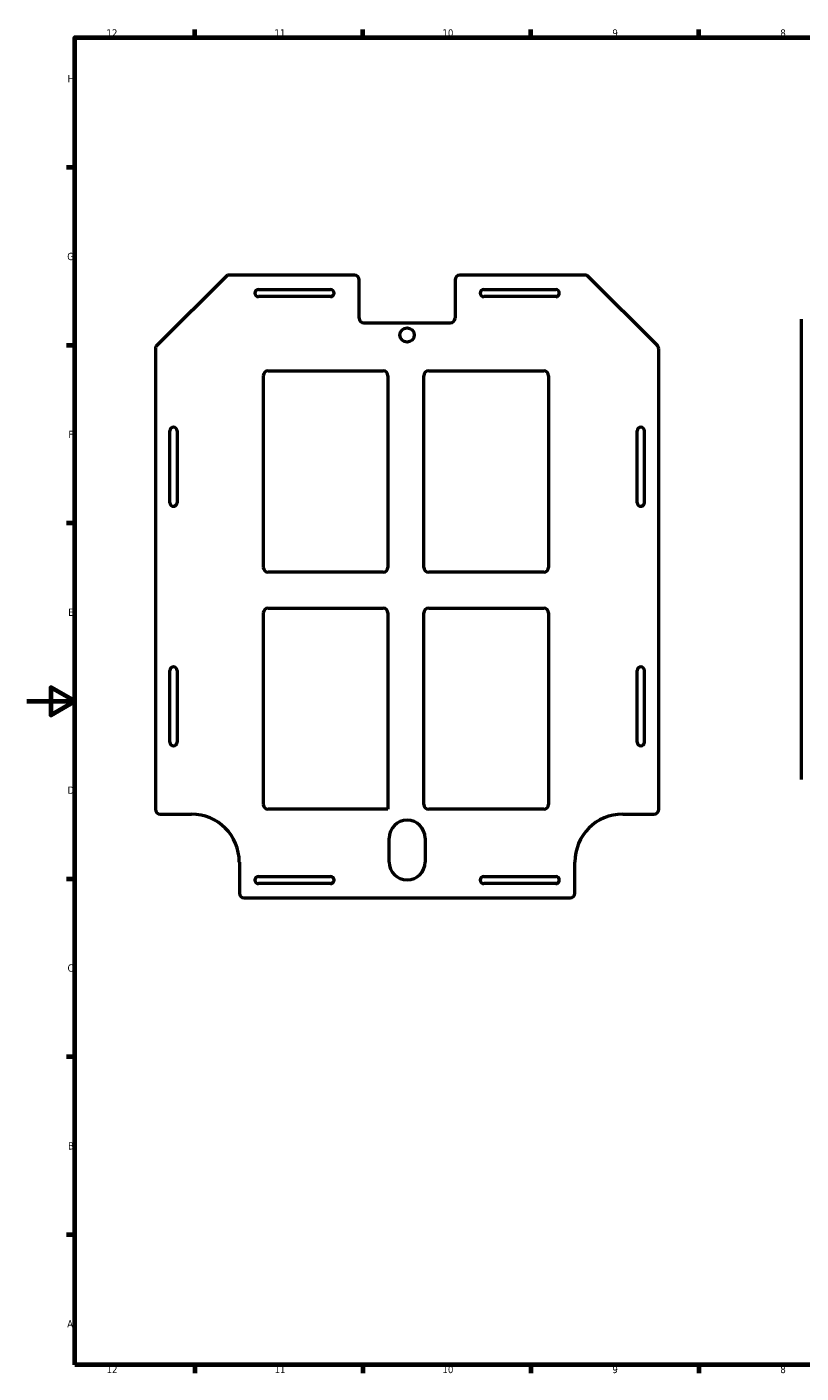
# Model space of a CAD drawing. Header units: inches. Extents: x 0 to 33.1, y 0 to 23.4.
# Tile 1 of 3: x 0 to 12.7, y 0.7 to 22.8. Entities that reach past the tile are written whole.
import ezdxf

# ---------------------------------------------------------------- set-up
doc = ezdxf.new("R2010")
doc.units = ezdxf.units.IN
doc.header["$MEASUREMENT"] = 0
doc.layers.add('Border (ANSI)', color=7, linetype='Continuous', lineweight=70)
doc.layers.add('Visible (ANSI)', color=7, linetype='Continuous', lineweight=50)
doc.styles.add('Note Text (ANSI)', font='tahoma.ttf')

# ---------------------------------------------------------------- blocks, each defined once
blk = doc.blocks.new('Borders Default Border')
at = {"layer": 'Border (ANSI)'}
for p, q in [((2.759, 22.598), (2.759, 22.734)), ((5.518, 22.598), (5.518, 22.734)), ((8.278, 22.598), (8.278, 22.734)), ((11.037, 22.598), (11.037, 22.734)), ((0.787, 20.463), (0.652, 20.463)), ((0.787, 17.539), (0.652, 17.539)), ((0.787, 14.616), (0.652, 14.616)), ((0.787, 8.77), (0.652, 8.77)), ((0.787, 5.846), (0.652, 5.846)), ((0.787, 2.923), (0.652, 2.923)), ((2.759, 0.787), (2.759, 0.652)), ((5.518, 0.787), (5.518, 0.652)), ((8.278, 0.787), (8.278, 0.652)), ((11.037, 0.787), (11.037, 0.652))]:
    blk.add_line(p, q, dxfattribs=at)
at = {"layer": 'Border (ANSI)', "flags": 128}
for points in [[(0.787, 0.787), (0.787, 22.598), (32.323, 22.598), (32.323, 0.787), (0.787, 0.787)], [(0, 11.693), (0.787, 11.693), (0.394, 11.92), (0.394, 11.466), (0.787, 11.693)]]:
    blk.add_lwpolyline(points, dxfattribs=at)
at = {"layer": 'Border (ANSI)', "char_height": 0.12, "attachment_point": 7, "style": 'Note Text (ANSI)'}
for s, insert in [('12', (1.307, 22.614)), ('11', (4.067, 22.614)), ('10', (6.826, 22.612)), ('9', (9.618, 22.612)), ('8', (12.377, 22.611)), ('H', (0.668, 21.864)), ('G', (0.662, 18.939)), ('F', (0.681, 16.018)), ('E', (0.677, 13.095)), ('D', (0.668, 10.171)), ('C', (0.667, 7.246)), ('B', (0.675, 4.325)), ('A', (0.661, 1.402)), ('12', (1.307, 0.652)), ('11', (4.067, 0.652)), ('10', (6.826, 0.649)), ('9', (9.618, 0.649)), ('8', (12.377, 0.649))]:
    blk.add_mtext(s, dxfattribs=dict(at, insert=insert))

msp = doc.modelspace()

# ---------------------------------------------------------------- linework, layer by layer
at = {"layer": 'Visible (ANSI)'}
for p, q in [((3.293, 18.695), (2.135, 17.537)), ((5.38, 18.695), (3.293, 18.695)), ((5.458, 17.987), (5.458, 18.617)), ((7.033, 18.617), (7.033, 17.987)), ((9.166, 18.695), (7.112, 18.695)), ((10.357, 17.537), (9.222, 18.672)), ((3.805, 18.459), (4.986, 18.459)), ((7.506, 18.459), (8.687, 18.459)), ((4.986, 18.341), (3.805, 18.341)), ((8.687, 18.341), (7.506, 18.341)), ((12.718, 17.972), (12.718, 10.406)), ((6.954, 17.908), (5.537, 17.908)), ((2.112, 17.482), (2.112, 9.916)), ((10.38, 9.916), (10.38, 17.482)), ((3.884, 13.892), (3.884, 17.042)), ((3.962, 17.121), (5.852, 17.121)), ((5.931, 17.042), (5.931, 13.892)), ((6.521, 13.892), (6.521, 17.042)), ((6.6, 17.121), (8.49, 17.121)), ((8.569, 17.042), (8.569, 13.892)), ((2.348, 14.955), (2.348, 16.136)), ((2.466, 16.136), (2.466, 14.955)), ((10.025, 14.955), (10.025, 16.136)), ((10.143, 16.136), (10.143, 14.955)), ((5.852, 13.813), (3.962, 13.813)), ((8.49, 13.813), (6.6, 13.813)), ((3.884, 9.995), (3.884, 13.144)), ((3.962, 13.223), (5.852, 13.223)), ((5.931, 13.144), (5.931, 9.916)), ((6.521, 9.995), (6.521, 13.144)), ((6.6, 13.223), (8.49, 13.223)), ((8.569, 13.144), (8.569, 9.995)), ((2.348, 11.018), (2.348, 12.199)), ((2.466, 12.199), (2.466, 11.018)), ((10.025, 11.018), (10.025, 12.199)), ((10.143, 12.199), (10.143, 11.018)), ((2.191, 9.837), (2.702, 9.837)), ((5.931, 9.916), (3.962, 9.916)), ((8.49, 9.916), (6.6, 9.916)), ((9.789, 9.837), (10.301, 9.837)), ((5.95, 9.05), (5.95, 9.443)), ((6.541, 9.443), (6.541, 9.05)), ((3.49, 9.05), (3.49, 8.538)), ((9.002, 8.538), (9.002, 9.05)), ((3.805, 8.813), (4.986, 8.813)), ((4.986, 8.695), (3.805, 8.695)), ((7.506, 8.813), (8.687, 8.813)), ((8.687, 8.695), (7.506, 8.695)), ((3.569, 8.459), (8.923, 8.459))]:
    msp.add_line(p, q, dxfattribs=at)
msp.add_circle((6.246, 17.711), 0.118, dxfattribs=at)
for centre, radius, start, end in [((5.38, 18.617), 0.0787, 0, 90), ((7.112, 18.617), 0.0787, 90, 180), ((9.166, 18.617), 0.0787, 45, 90), ((3.805, 18.4), 0.0591, 90, 270), ((4.986, 18.4), 0.0591, 270, 90), ((7.506, 18.4), 0.0591, 90, 270), ((8.687, 18.4), 0.0591, 270, 90), ((5.537, 17.987), 0.0787, 180, 270), ((6.954, 17.987), 0.0787, 270, 0), ((2.191, 17.482), 0.0787, 135, 180), ((10.301, 17.482), 0.0787, 0, 45), ((3.962, 17.042), 0.0787, 90, 180), ((5.852, 17.042), 0.0787, 0, 90), ((6.6, 17.042), 0.0787, 90, 180), ((8.49, 17.042), 0.0787, 0, 90), ((2.407, 16.136), 0.0591, 0, 180), ((10.084, 16.136), 0.0591, 0, 180), ((2.407, 14.955), 0.0591, 180, 0), ((10.084, 14.955), 0.0591, 180, 0), ((3.962, 13.892), 0.0787, 180, 270), ((5.852, 13.892), 0.0787, 270, 0), ((6.6, 13.892), 0.0787, 180, 270), ((8.49, 13.892), 0.0787, 270, 0), ((3.962, 13.144), 0.0787, 90, 180), ((5.852, 13.144), 0.0787, 0, 90), ((6.6, 13.144), 0.0787, 90, 180), ((8.49, 13.144), 0.0787, 0, 90), ((2.407, 12.199), 0.0591, 0, 180), ((10.084, 12.199), 0.0591, 0, 180), ((2.407, 11.018), 0.0591, 180, 0), ((10.084, 11.018), 0.0591, 180, 0), ((3.962, 9.995), 0.0787, 180, 270), ((6.6, 9.995), 0.0787, 180, 270), ((8.49, 9.995), 0.0787, 270, 0), ((2.191, 9.916), 0.0787, 180, 270), ((2.702, 9.05), 0.787, 0, 90), ((6.246, 9.443), 0.295, 0, 180), ((9.789, 9.05), 0.787, 90, 180), ((10.301, 9.916), 0.0787, 270, 0), ((6.246, 9.05), 0.295, 180, 0), ((3.805, 8.754), 0.0591, 90, 270), ((4.986, 8.754), 0.0591, 270, 90), ((7.506, 8.754), 0.0591, 90, 270), ((8.687, 8.754), 0.0591, 270, 90), ((3.569, 8.538), 0.0787, 180, 270), ((8.923, 8.538), 0.0787, 270, 0)]:
    msp.add_arc(centre, radius, start, end, dxfattribs=at)

# ---------------------------------------------------------------- block references
msp.add_blockref('Borders Default Border', (0, 0))

doc.saveas('drawing.dxf')
